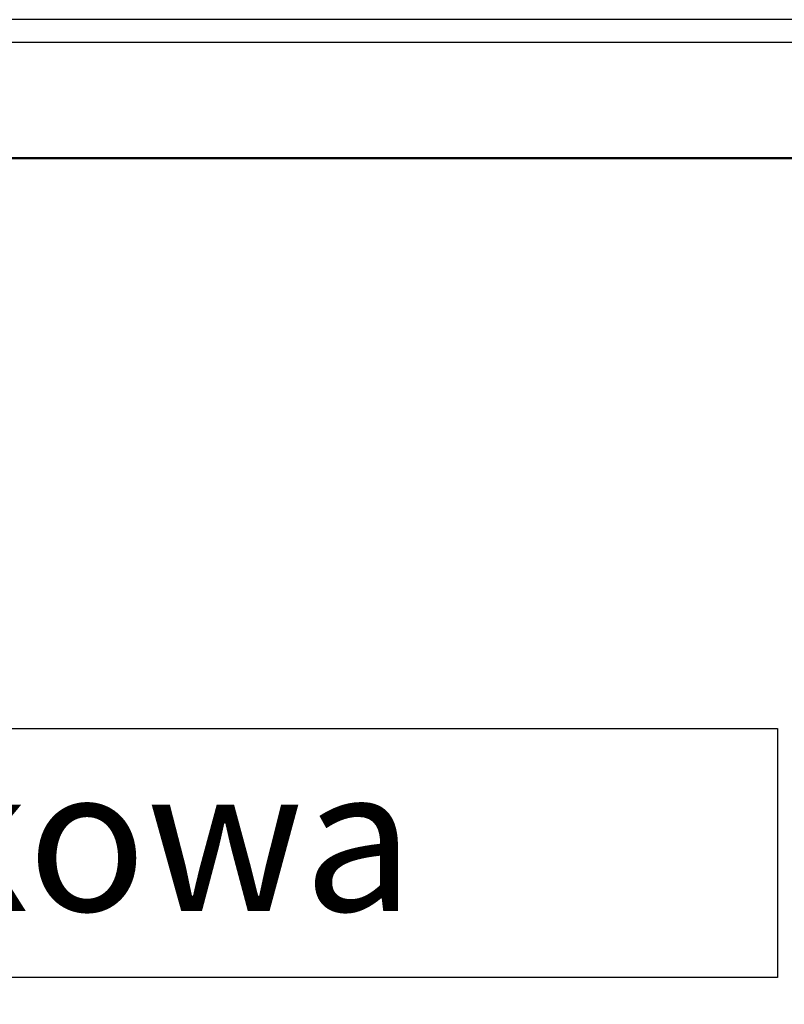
# Model space of a CAD drawing. Header units: millimetres. Extents: x 203 to 3426, y 719 to 2381.
# Tile 88 of 185: x 2546 to 2560, y 1128 to 1145. Entities that reach past the tile are written whole.
import ezdxf

# ---------------------------------------------------------------- set-up
doc = ezdxf.new("R2010")
doc.units = ezdxf.units.MM
doc.layers.add('E_Legrand_obudowy', color=7, linetype='Continuous')
doc.layers.add('E_Legrand_opisy', color=255, linetype='Continuous')
doc.styles.get("Standard").update_dxf_attribs({"font": 'ARIAL.TTF'})

# ---------------------------------------------------------------- blocks, each defined once
blk = doc.blocks.new('XL3 160 wnękowa 6x24M')
at = {"layer": 'E_Legrand_obudowy'}
for points in [[(270.11, -47.38), (-273.87, -47.38)], [(270.11, -51.52), (-273.87, -51.52)], [(-259.23, -72.21), (255.47, -72.21), (255.47, -1072.92), (-259.23, -1072.92), (-259.23, -72.21)], [(-257.16, -72.44), (255.69, -72.44), (255.69, -1071.56), (-257.16, -1071.56), (-257.16, -72.44)], [(-215.64, -175.18), (215.55, -175.18), (215.55, -220.12), (-215.64, -220.12), (-215.64, -175.18)]]:
    blk.add_lwpolyline(points, dxfattribs=at)
blk = doc.blocks.new('G$CCC6CD2FA')
at = {"layer": 'E_Legrand_obudowy', "color": 67, "true_color": 0x727430, "xscale": 0.1, "yscale": 0.1, "zscale": 0.1}
blk.add_blockref('XL3 160 wnękowa 6x24M', (-112.1857, 78.4038), dxfattribs=at)
at = {"layer": 'E_Legrand_opisy', "color": 0, "insert": (-124.7475, 60.1784), "char_height": 2.586957, "attachment_point": 1}
blk.add_mtext_dynamic_manual_height_columns('\\A1;listwa zaciskowa', width=294.026244, gutter_width=12.5, heights=[-2.6293], dxfattribs=at)

msp = doc.modelspace()

# ---------------------------------------------------------------- block references
msp.add_blockref('G$CCC6CD2FA', (2650.334, 1071.688))

doc.saveas('drawing.dxf')
